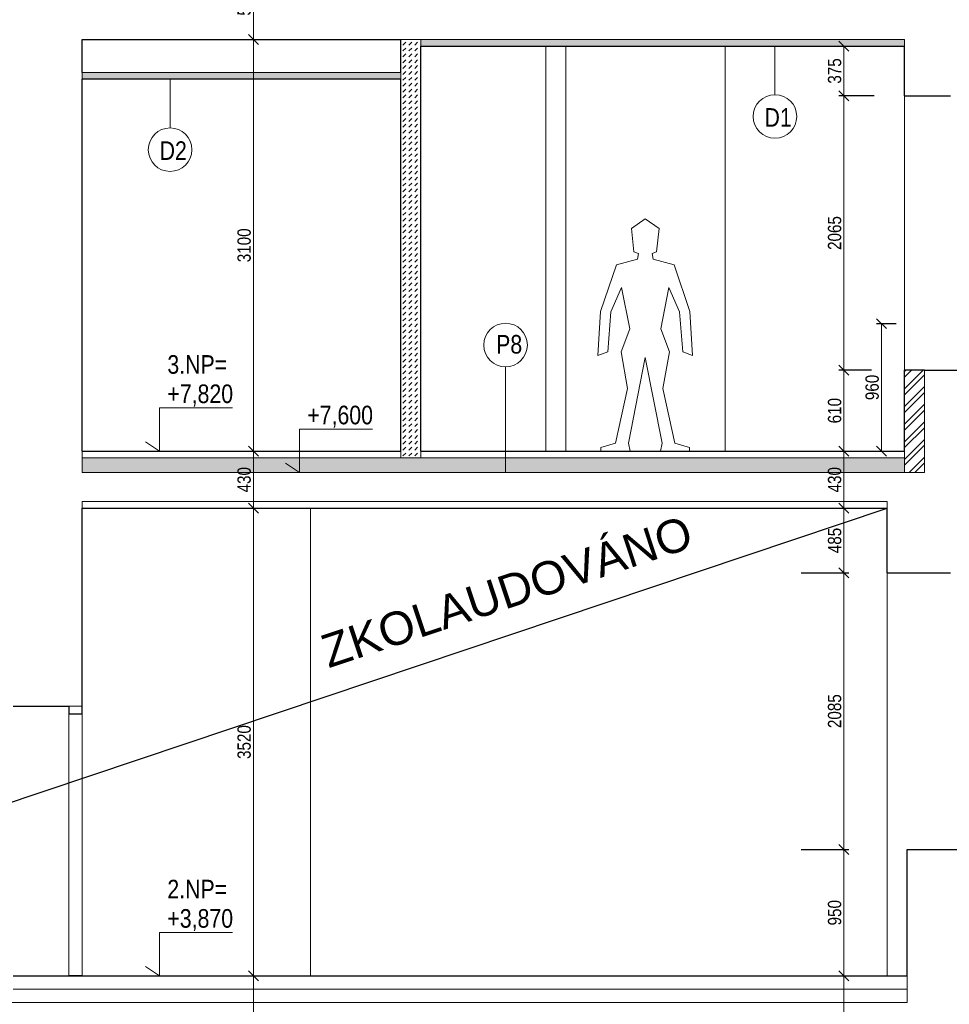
# Model space of a CAD drawing. Header units: millimetres. Extents: x -300958 to -108039, y 30118 to 292543.
# Tile 40 of 256: x -224033 to -217035, y 98314 to 105727. Entities that reach past the tile are written whole.
import ezdxf

# ---------------------------------------------------------------- set-up
doc = ezdxf.new("R2010")
doc.units = ezdxf.units.MM
doc.header["$MEASUREMENT"] = 0
doc.layers.get('0').update_dxf_attribs({"lineweight": 13})
doc.layers.get('Defpoints').update_dxf_attribs({"color": 3, "lineweight": 13})
for name, color, linetype, lineweight in [('dims', 7, 'Continuous', 9), ('ETAPY', 7, 'Continuous', 0), ('legenda', 7, 'Continuous', 13), ('Materiály', 1, 'Continuous', 13), ('navrh', 1, 'Continuous', 9), ('obklad', 8, 'Continuous', 5), ('tenka', 7, 'Continuous', 13), ('výškové kóty', 7, 'Continuous', 13), ('walls', 7, 'Continuous', 13)]:
    doc.layers.add(name, color=color, linetype=linetype, lineweight=lineweight)
doc.styles.add('GENERATED_STYLE_8', font='arial.ttf')
doc.styles.add('STYLE-0', font='ARIALN.TTF')
doc.dimstyles.new('arch', dxfattribs={"dimscale": 50, "dimtxt": 2.5, "dimasz": 2.5, "dimexe": 1.25, "dimexo": 0.9, "dimtad": 1, "dimdec": 0, "dimtxsty": 'STYLE-0', "dimblk": 'ARCHTICK', "dimcen": 2.5, "dimadec": 0, "dimazin": 0, "dimtfac": 1, "dimtdec": 0, "dimtmove": 2, "dimatfit": 3, "dimldrblk": 'ARCHTICK', "dimfxl": 0, "dimarcsym": 0})

# ---------------------------------------------------------------- blocks, each defined once
blk = doc.blocks.new('_ArchTick')
at = {"color": 0, "linetype": 'ByBlock', "flags": 128}
blk.add_lwpolyline([(-0.5, -0.5), (0.5, 0.5)], dxfattribs=at)
blk = doc.blocks.new('*D558')
at = {"layer": 'Defpoints', "color": 0, "linetype": 'Continuous'}
for p in [(-222670.1, 98528.2), (-222670.1, 97788.2), (-222273.1, 97788.2)]:
    blk.add_point(p, dxfattribs=at)
at = {"layer": 'dims', "color": 0, "linetype": 'Continuous', "lineweight": -2}
for p, q in [((-222595.1, 98528.2), (-222235.6, 98528.2)), ((-222595.1, 97788.2), (-222235.6, 97788.2))]:
    blk.add_line(p, q, dxfattribs=at)
at = {"layer": 'dims', "linetype": 'Continuous', "lineweight": 0}
blk.add_line((-222273.1, 98528.2), (-222273.1, 97788.2), dxfattribs=at)
at = {"layer": 'dims', "linetype": 'Continuous', "lineweight": 0, "xscale": 75, "yscale": 75, "zscale": 75}
for p, rotation in [((-222273.1, 98528.2), 90), ((-222273.1, 97788.2), 270)]:
    blk.add_blockref('_ArchTick', p, dxfattribs=dict(at, rotation=rotation))
at = {"layer": 'dims', "color": 0, "linetype": 'Continuous', "insert": (-222342.9, 98158.2), "char_height": 100, "attachment_point": 5, "rotation": 90, "style": 'STYLE-0'}
blk.add_mtext('740', dxfattribs=at)
blk = doc.blocks.new('*D559')
at = {"layer": 'Defpoints', "color": 0, "linetype": 'Continuous'}
for p in [(-222670.1, 102048.2), (-222670.1, 98528.2), (-222273.1, 98528.2)]:
    blk.add_point(p, dxfattribs=at)
at = {"layer": 'dims', "color": 0, "linetype": 'Continuous', "lineweight": -2}
for p, q in [((-222595.1, 102048.2), (-222235.6, 102048.2)), ((-222595.1, 98528.2), (-222235.6, 98528.2))]:
    blk.add_line(p, q, dxfattribs=at)
at = {"layer": 'dims', "linetype": 'Continuous', "lineweight": 0}
blk.add_line((-222273.1, 102048.2), (-222273.1, 98528.2), dxfattribs=at)
at = {"layer": 'dims', "linetype": 'Continuous', "lineweight": 0, "xscale": 75, "yscale": 75, "zscale": 75}
for p, rotation in [((-222273.1, 102048.2), 90), ((-222273.1, 98528.2), 270)]:
    blk.add_blockref('_ArchTick', p, dxfattribs=dict(at, rotation=rotation))
at = {"layer": 'dims', "color": 0, "linetype": 'Continuous', "insert": (-222342.9, 100288.2), "char_height": 100, "attachment_point": 5, "rotation": 90, "style": 'STYLE-0'}
blk.add_mtext('3520', dxfattribs=at)
blk = doc.blocks.new('*D560')
at = {"layer": 'Defpoints', "color": 0, "linetype": 'Continuous'}
for p in [(-222670.1, 102478.2), (-222670.1, 102048.2), (-222273.1, 102048.2)]:
    blk.add_point(p, dxfattribs=at)
at = {"layer": 'dims', "color": 0, "linetype": 'Continuous', "lineweight": -2}
for p, q in [((-222595.1, 102478.2), (-222235.6, 102478.2)), ((-222595.1, 102048.2), (-222235.6, 102048.2))]:
    blk.add_line(p, q, dxfattribs=at)
at = {"layer": 'dims', "linetype": 'Continuous', "lineweight": 0}
blk.add_line((-222273.1, 102478.2), (-222273.1, 102048.2), dxfattribs=at)
at = {"layer": 'dims', "linetype": 'Continuous', "lineweight": 0, "xscale": 75, "yscale": 75, "zscale": 75}
for p, rotation in [((-222273.1, 102478.2), 90), ((-222273.1, 102048.2), 270)]:
    blk.add_blockref('_ArchTick', p, dxfattribs=dict(at, rotation=rotation))
at = {"layer": 'dims', "color": 0, "linetype": 'Continuous', "insert": (-222342.9, 102263.2), "char_height": 100, "attachment_point": 5, "rotation": 90, "style": 'STYLE-0'}
blk.add_mtext('430', dxfattribs=at)
blk = doc.blocks.new('*D561')
at = {"layer": 'Defpoints', "color": 0, "linetype": 'Continuous'}
for p in [(-222670.1, 105578.2), (-222670.1, 102478.2), (-222273.1, 102478.2)]:
    blk.add_point(p, dxfattribs=at)
at = {"layer": 'dims', "color": 0, "linetype": 'Continuous', "lineweight": -2}
for p, q in [((-222595.1, 105578.2), (-222235.6, 105578.2)), ((-222595.1, 102478.2), (-222235.6, 102478.2))]:
    blk.add_line(p, q, dxfattribs=at)
at = {"layer": 'dims', "linetype": 'Continuous', "lineweight": 0}
blk.add_line((-222273.1, 105578.2), (-222273.1, 102478.2), dxfattribs=at)
at = {"layer": 'dims', "linetype": 'Continuous', "lineweight": 0, "xscale": 75, "yscale": 75, "zscale": 75}
for p, rotation in [((-222273.1, 105578.2), 90), ((-222273.1, 102478.2), 270)]:
    blk.add_blockref('_ArchTick', p, dxfattribs=dict(at, rotation=rotation))
at = {"layer": 'dims', "color": 0, "linetype": 'Continuous', "insert": (-222342.9, 104028.2), "char_height": 100, "attachment_point": 5, "rotation": 90, "style": 'STYLE-0'}
blk.add_mtext('3100', dxfattribs=at)
blk = doc.blocks.new('*D562')
at = {"layer": 'Defpoints', "color": 0, "linetype": 'Continuous'}
for p in [(-222670.1, 106128.2), (-222670.1, 105578.2), (-222273.1, 105578.2)]:
    blk.add_point(p, dxfattribs=at)
at = {"layer": 'dims', "color": 0, "linetype": 'Continuous', "lineweight": -2}
for p, q in [((-222595.1, 106128.2), (-222235.6, 106128.2)), ((-222595.1, 105578.2), (-222235.6, 105578.2))]:
    blk.add_line(p, q, dxfattribs=at)
at = {"layer": 'dims', "linetype": 'Continuous', "lineweight": 0}
blk.add_line((-222273.1, 106128.2), (-222273.1, 105578.2), dxfattribs=at)
at = {"layer": 'dims', "linetype": 'Continuous', "lineweight": 0, "xscale": 75, "yscale": 75, "zscale": 75}
for p, rotation in [((-222273.1, 106128.2), 90), ((-222273.1, 105578.2), 270)]:
    blk.add_blockref('_ArchTick', p, dxfattribs=dict(at, rotation=rotation))
at = {"layer": 'dims', "color": 0, "linetype": 'Continuous', "insert": (-222342.9, 105853.2), "char_height": 100, "attachment_point": 5, "rotation": 90, "style": 'STYLE-0'}
blk.add_mtext('550', dxfattribs=at)
blk = doc.blocks.new('*D811')
at = {"layer": 'Defpoints', "color": 0, "linetype": 'Continuous'}
for p in [(-218225.6, 101563.2), (-218225.6, 99478.2), (-217828.6, 99478.2)]:
    blk.add_point(p, dxfattribs=at)
at = {"layer": 'dims', "color": 0, "linetype": 'Continuous', "lineweight": -2}
for p, q in [((-218150.6, 101563.2), (-217791.1, 101563.2)), ((-218150.6, 99478.2), (-217791.1, 99478.2))]:
    blk.add_line(p, q, dxfattribs=at)
at = {"layer": 'dims', "linetype": 'Continuous', "lineweight": 0}
blk.add_line((-217828.6, 101563.2), (-217828.6, 99478.2), dxfattribs=at)
at = {"layer": 'dims', "linetype": 'Continuous', "lineweight": 0, "xscale": 75, "yscale": 75, "zscale": 75}
for p, rotation in [((-217828.6, 101563.2), 90), ((-217828.6, 99478.2), 270)]:
    blk.add_blockref('_ArchTick', p, dxfattribs=dict(at, rotation=rotation))
at = {"layer": 'dims', "color": 0, "linetype": 'Continuous', "insert": (-217898.4, 100520.7), "char_height": 100, "attachment_point": 5, "rotation": 90, "style": 'STYLE-0'}
blk.add_mtext('2085', dxfattribs=at)
blk = doc.blocks.new('*D812')
at = {"layer": 'Defpoints', "color": 0, "linetype": 'Continuous'}
for p in [(-218225.6, 99478.2), (-218225.6, 98528.2), (-217828.6, 98528.2)]:
    blk.add_point(p, dxfattribs=at)
at = {"layer": 'dims', "color": 0, "linetype": 'Continuous', "lineweight": -2}
for p, q in [((-218150.6, 99478.2), (-217791.1, 99478.2)), ((-218150.6, 98528.2), (-217791.1, 98528.2))]:
    blk.add_line(p, q, dxfattribs=at)
at = {"layer": 'dims', "linetype": 'Continuous', "lineweight": 0}
blk.add_line((-217828.6, 99478.2), (-217828.6, 98528.2), dxfattribs=at)
at = {"layer": 'dims', "linetype": 'Continuous', "lineweight": 0, "xscale": 75, "yscale": 75, "zscale": 75}
for p, rotation in [((-217828.6, 99478.2), 90), ((-217828.6, 98528.2), 270)]:
    blk.add_blockref('_ArchTick', p, dxfattribs=dict(at, rotation=rotation))
at = {"layer": 'dims', "color": 0, "linetype": 'Continuous', "insert": (-217898.4, 99003.2), "char_height": 100, "attachment_point": 5, "rotation": 90, "style": 'STYLE-0'}
blk.add_mtext('950', dxfattribs=at)
blk = doc.blocks.new('*D813')
at = {"layer": 'Defpoints', "color": 0, "linetype": 'Continuous'}
for p in [(-218225.6, 102048.2), (-218225.6, 101563.2), (-217828.6, 101563.2)]:
    blk.add_point(p, dxfattribs=at)
at = {"layer": 'dims', "color": 0, "linetype": 'Continuous', "lineweight": -2}
for p, q in [((-218150.6, 102048.2), (-217791.1, 102048.2)), ((-218150.6, 101563.2), (-217791.1, 101563.2))]:
    blk.add_line(p, q, dxfattribs=at)
at = {"layer": 'dims', "linetype": 'Continuous', "lineweight": 0}
blk.add_line((-217828.6, 102048.2), (-217828.6, 101563.2), dxfattribs=at)
at = {"layer": 'dims', "linetype": 'Continuous', "lineweight": 0, "xscale": 75, "yscale": 75, "zscale": 75}
for p, rotation in [((-217828.6, 102048.2), 90), ((-217828.6, 101563.2), 270)]:
    blk.add_blockref('_ArchTick', p, dxfattribs=dict(at, rotation=rotation))
at = {"layer": 'dims', "color": 0, "linetype": 'Continuous', "insert": (-217898.4, 101805.7), "char_height": 100, "attachment_point": 5, "rotation": 90, "style": 'STYLE-0'}
blk.add_mtext('485', dxfattribs=at)
blk = doc.blocks.new('*D814')
at = {"layer": 'Defpoints', "color": 0, "linetype": 'Continuous'}
for p in [(-218225.6, 102478.2), (-218225.6, 102048.2), (-217828.6, 102048.2)]:
    blk.add_point(p, dxfattribs=at)
at = {"layer": 'dims', "color": 0, "linetype": 'Continuous', "lineweight": -2}
for p, q in [((-218150.6, 102478.2), (-217791.1, 102478.2)), ((-218150.6, 102048.2), (-217791.1, 102048.2))]:
    blk.add_line(p, q, dxfattribs=at)
at = {"layer": 'dims', "linetype": 'Continuous', "lineweight": 0}
blk.add_line((-217828.6, 102478.2), (-217828.6, 102048.2), dxfattribs=at)
at = {"layer": 'dims', "linetype": 'Continuous', "lineweight": 0, "xscale": 75, "yscale": 75, "zscale": 75}
for p, rotation in [((-217828.6, 102478.2), 90), ((-217828.6, 102048.2), 270)]:
    blk.add_blockref('_ArchTick', p, dxfattribs=dict(at, rotation=rotation))
at = {"layer": 'dims', "color": 0, "linetype": 'Continuous', "insert": (-217898.4, 102263.2), "char_height": 100, "attachment_point": 5, "rotation": 90, "style": 'STYLE-0'}
blk.add_mtext('430', dxfattribs=at)
blk = doc.blocks.new('*D815')
at = {"layer": 'Defpoints', "color": 0, "linetype": 'Continuous'}
for p in [(-217546.4, 103088.2), (-218225.6, 102478.2), (-217828.6, 102478.2)]:
    blk.add_point(p, dxfattribs=at)
at = {"layer": 'dims', "color": 0, "linetype": 'Continuous', "lineweight": -2}
for p, q in [((-217621.4, 103088.2), (-217866.1, 103088.2)), ((-218150.6, 102478.2), (-217791.1, 102478.2))]:
    blk.add_line(p, q, dxfattribs=at)
at = {"layer": 'dims', "linetype": 'Continuous', "lineweight": 0}
blk.add_line((-217828.6, 103088.2), (-217828.6, 102478.2), dxfattribs=at)
at = {"layer": 'dims', "linetype": 'Continuous', "lineweight": 0, "xscale": 75, "yscale": 75, "zscale": 75}
for p, rotation in [((-217828.6, 103088.2), 90), ((-217828.6, 102478.2), 270)]:
    blk.add_blockref('_ArchTick', p, dxfattribs=dict(at, rotation=rotation))
at = {"layer": 'dims', "color": 0, "linetype": 'Continuous', "insert": (-217898.4, 102783.2), "char_height": 100, "attachment_point": 5, "rotation": 90, "style": 'STYLE-0'}
blk.add_mtext('610', dxfattribs=at)
blk = doc.blocks.new('*D816')
at = {"layer": 'Defpoints', "color": 0, "linetype": 'Continuous'}
for p in [(-217525.9, 105153.2), (-217828.6, 103088.2), (-217546.4, 103088.2)]:
    blk.add_point(p, dxfattribs=at)
at = {"layer": 'dims', "color": 0, "linetype": 'Continuous', "lineweight": -2}
for p, q in [((-217600.9, 105153.2), (-217866.1, 105153.2)), ((-217621.4, 103088.2), (-217866.1, 103088.2))]:
    blk.add_line(p, q, dxfattribs=at)
at = {"layer": 'dims', "linetype": 'Continuous', "lineweight": 0}
blk.add_line((-217828.6, 105153.2), (-217828.6, 103088.2), dxfattribs=at)
at = {"layer": 'dims', "linetype": 'Continuous', "lineweight": 0, "xscale": 75, "yscale": 75, "zscale": 75}
for p, rotation in [((-217828.6, 105153.2), 90), ((-217828.6, 103088.2), 270)]:
    blk.add_blockref('_ArchTick', p, dxfattribs=dict(at, rotation=rotation))
at = {"layer": 'dims', "color": 0, "linetype": 'Continuous', "insert": (-217898.4, 104120.7), "char_height": 100, "attachment_point": 5, "rotation": 90, "style": 'STYLE-0'}
blk.add_mtext('2065', dxfattribs=at)
blk = doc.blocks.new('*D817')
at = {"layer": 'Defpoints', "color": 0, "linetype": 'Continuous'}
for p in [(-218225.6, 105528.2), (-217828.6, 105153.2), (-217525.9, 105153.2)]:
    blk.add_point(p, dxfattribs=at)
at = {"layer": 'dims', "color": 0, "linetype": 'Continuous', "lineweight": -2}
for p, q in [((-218150.6, 105528.2), (-217791.1, 105528.2)), ((-217600.9, 105153.2), (-217866.1, 105153.2))]:
    blk.add_line(p, q, dxfattribs=at)
at = {"layer": 'dims', "linetype": 'Continuous', "lineweight": 0}
blk.add_line((-217828.6, 105528.2), (-217828.6, 105153.2), dxfattribs=at)
at = {"layer": 'dims', "linetype": 'Continuous', "lineweight": 0, "xscale": 75, "yscale": 75, "zscale": 75}
for p, rotation in [((-217828.6, 105528.2), 90), ((-217828.6, 105153.2), 270)]:
    blk.add_blockref('_ArchTick', p, dxfattribs=dict(at, rotation=rotation))
at = {"layer": 'dims', "color": 0, "linetype": 'Continuous', "insert": (-217898.4, 105340.7), "char_height": 100, "attachment_point": 5, "rotation": 90, "style": 'STYLE-0'}
blk.add_mtext('375', dxfattribs=at)
blk = doc.blocks.new('*D818')
at = {"layer": 'Defpoints', "color": 0, "linetype": 'Continuous'}
for p in [(-218225.6, 98528.2), (-218225.6, 97788.2), (-217828.6, 97788.2)]:
    blk.add_point(p, dxfattribs=at)
at = {"layer": 'dims', "color": 0, "linetype": 'Continuous', "lineweight": -2}
for p, q in [((-218150.6, 98528.2), (-217791.1, 98528.2)), ((-218150.6, 97788.2), (-217791.1, 97788.2))]:
    blk.add_line(p, q, dxfattribs=at)
at = {"layer": 'dims', "linetype": 'Continuous', "lineweight": 0}
blk.add_line((-217828.6, 98528.2), (-217828.6, 97788.2), dxfattribs=at)
at = {"layer": 'dims', "linetype": 'Continuous', "lineweight": 0, "xscale": 75, "yscale": 75, "zscale": 75}
for p, rotation in [((-217828.6, 98528.2), 90), ((-217828.6, 97788.2), 270)]:
    blk.add_blockref('_ArchTick', p, dxfattribs=dict(at, rotation=rotation))
at = {"layer": 'dims', "color": 0, "linetype": 'Continuous', "insert": (-217898.4, 98158.2), "char_height": 100, "attachment_point": 5, "rotation": 90, "style": 'STYLE-0'}
blk.add_mtext('740', dxfattribs=at)
blk = doc.blocks.new('*D1602')
at = {"layer": 'Defpoints', "color": 0, "linetype": 'Continuous'}
for p in [(-217361.2, 103438.2), (-217942.9, 102478.2), (-217546, 102478.2)]:
    blk.add_point(p, dxfattribs=at)
at = {"layer": 'dims', "color": 0, "linetype": 'Continuous', "lineweight": -2}
for p, q in [((-217436.2, 103438.2), (-217583.5, 103438.2)), ((-217867.9, 102478.2), (-217508.5, 102478.2))]:
    blk.add_line(p, q, dxfattribs=at)
at = {"layer": 'dims', "linetype": 'Continuous', "lineweight": 0}
blk.add_line((-217546, 103438.2), (-217546, 102478.2), dxfattribs=at)
at = {"layer": 'dims', "linetype": 'Continuous', "lineweight": 0, "xscale": 75, "yscale": 75, "zscale": 75}
for p, rotation in [((-217546, 103438.2), 90), ((-217546, 102478.2), 270)]:
    blk.add_blockref('_ArchTick', p, dxfattribs=dict(at, rotation=rotation))
at = {"layer": 'dims', "color": 0, "linetype": 'Continuous', "insert": (-217615.8, 102958.2), "char_height": 100, "attachment_point": 5, "rotation": 90, "style": 'STYLE-0'}
blk.add_mtext('960', dxfattribs=at)

msp = doc.modelspace()

# ---------------------------------------------------------------- hatches: boundary and pattern name
at = {"layer": 'Materiály', "linetype": 'Continuous'}
h = msp.add_hatch(dxfattribs=at)
h.set_pattern_fill('DASH', color=256, scale=250, angle=45, style=0)
h.paths.add_polyline_path([(-223562.6, 105328.2), (-223562.6, 105278.2), (-221162.6, 105278.2), (-221162.6, 105328.2)])
h.paths.add_polyline_path([(-221012.6, 105578.2), (-221012.6, 105528.2), (-217372.6, 105528.2), (-217372.6, 105578.2)])
h = msp.add_hatch(dxfattribs=at)
h.set_pattern_fill('DASH', color=256, scale=250, angle=45, style=0)
h.paths.add_polyline_path([(-221012.6, 105528.2), (-221012.6, 105578.2), (-221162.6, 105578.2), (-221162.6, 105328.2), (-221162.6, 105278.2), (-221162.6, 102478.2), (-221162.6, 102428.2), (-221012.6, 102428.2), (-221012.6, 102478.2)])
at = {"layer": 'Materiály', "linetype": 'Continuous', "lineweight": 0}
h = msp.add_hatch(dxfattribs=at)
h.set_pattern_fill('ANSI32', color=256, scale=250, style=0)
h.paths.add_polyline_path([(-217372.6, 102478.2), (-217372.6, 102318.2), (-217222.6, 102318.2), (-217222.6, 103088.2), (-217372.6, 103088.2)])
h = msp.add_hatch(dxfattribs=at)
h.set_pattern_fill('ANSI33', color=256, scale=150, style=0)
h.paths.add_polyline_path([(-222419, 102146.1), (-222419, 102380.3), (-222266.9, 102380.3), (-222266.9, 102146.1)], flags=9)
h.paths.add_polyline_path([(-217974.5, 102146.1), (-217974.5, 102380.3), (-217822.3, 102380.3), (-217822.3, 102146.1)], flags=9)
h.paths.add_polyline_path([(-217372.6, 102428.2), (-220437.4, 102428.2), (-220437.4, 102318.2), (-217372.6, 102318.2)])
h.paths.add_polyline_path([(-220437.4, 102428.2), (-221926.1, 102428.2), (-221926.1, 102318.2), (-220437.4, 102318.2)])
h.paths.add_polyline_path([(-221926.1, 102428.2), (-223562.6, 102428.2), (-223562.6, 102318.2), (-221926.1, 102318.2)])

# ---------------------------------------------------------------- linework, layer by layer
at = {"layer": 'ETAPY', "linetype": 'Continuous', "lineweight": 30}
msp.add_line((-227992.6, 98528.2), (-217502.6, 102048.2), dxfattribs=at)
at = {"layer": 'legenda', "linetype": 'Continuous', "lineweight": 0}
for p, q in [((-218347.7, 105162.1), (-218347.7, 105528.2)), ((-222900.8, 104912.1), (-222900.8, 105278.2)), ((-220375.3, 103113.6), (-220375.3, 102318.2))]:
    msp.add_line(p, q, dxfattribs=at)
for centre in [(-218347.7, 104998.3), (-222900.8, 104748.3), (-220375.3, 103277.4)]:
    msp.add_circle(centre, 163.8, dxfattribs=at)
at = {"layer": 'Materiály', "linetype": 'Continuous'}
for p, q in [((-221162.6, 102478.2), (-221162.6, 102428.2)), ((-221012.6, 102478.2), (-221012.6, 102428.2)), ((-223562.6, 102428.2), (-217372.6, 102428.2))]:
    msp.add_line(p, q, dxfattribs=at)
at = {"layer": 'Materiály', "linetype": 'Continuous', "lineweight": 0, "flags": 128}
msp.add_lwpolyline([(-223562.6, 102098.2), (-223562.6, 102048.2), (-217502.6, 102048.2), (-217502.6, 102098.2)], close=True, dxfattribs=at)
at = {"layer": 'navrh', "linetype": 'Continuous', "lineweight": 30}
for p, q in [((-221162.6, 105328.2), (-221162.6, 105578.2)), ((-221012.6, 102478.2), (-221012.6, 105528.2)), ((-221012.6, 105528.2), (-217372.6, 105528.2)), ((-221162.6, 105278.2), (-223562.6, 105278.2)), ((-221162.6, 102478.2), (-221162.6, 105278.2)), ((-217372.6, 102478.2), (-217372.6, 103088.2)), ((-217222.6, 103088.2), (-217372.6, 103088.2)), ((-223562.6, 102478.2), (-221162.6, 102478.2)), ((-221012.6, 102478.2), (-217372.6, 102478.2))]:
    msp.add_line(p, q, dxfattribs=at)
at = {"layer": 'navrh', "linetype": 'Continuous'}
for p, q in [((-220072.6, 105528.2), (-220072.6, 102478.2)), ((-219922.6, 105528.2), (-219922.6, 102478.2)), ((-218722.6, 105528.2), (-218722.6, 102478.2)), ((-221162.6, 105328.2), (-223562.6, 105328.2)), ((-221162.6, 105278.2), (-221162.6, 105328.2))]:
    msp.add_line(p, q, dxfattribs=at)
at = {"layer": 'obklad', "linetype": 'Continuous', "flags": 128}
for points in [[(-219323.9, 104228.2), (-219428.2, 104153.7), (-219409.8, 103980.2), (-219375, 103965.9), (-219383.2, 103923), (-219540.5, 103880.1), (-219659.6, 103528.7), (-219680.3, 103198.6), (-219606, 103226.6), (-219582.2, 103526.5), (-219502.4, 103709.7), (-219440.3, 103399.5), (-219505.7, 103226.5), (-219456.7, 102948.9), (-219547.1, 102538.2), (-219657.5, 102506.6), (-219657.5, 102478.2), (-219437.8, 102478.2), (-219451.3, 102538.2), (-219323.9, 103183.6)], [(-219323.9, 104228.2), (-219219.7, 104153.7), (-219238.1, 103980.2), (-219272.8, 103965.9), (-219264.6, 103923), (-219107.3, 103880.1), (-218988.3, 103528.7), (-218967.6, 103198.6), (-219041.8, 103226.6), (-219065.7, 103526.5), (-219145.4, 103709.7), (-219207.5, 103399.5), (-219142.2, 103226.5), (-219191.2, 102948.9), (-219100.8, 102538.2), (-218990.4, 102506.6), (-218990.4, 102478.2), (-219210, 102478.2), (-219196.5, 102538.2), (-219323.9, 103183.6)]]:
    msp.add_lwpolyline(points, dxfattribs=at)
at = {"layer": 'tenka', "linetype": 'Continuous'}
for p, q in [((-221162.6, 105578.2), (-217372.6, 105578.2)), ((-221012.6, 105528.2), (-221012.6, 105578.2)), ((-217372.6, 105528.2), (-217372.6, 105578.2)), ((-223562.6, 105278.2), (-223562.6, 105328.2)), ((-217372.6, 105153.2), (-217372.6, 102478.2)), ((-223562.6, 104558.2), (-223562.6, 102478.2)), ((-217222.6, 103088.2), (-217222.6, 102318.2)), ((-223562.6, 102478.2), (-223562.6, 102318.2)), ((-217372.6, 102478.2), (-217372.6, 102318.2)), ((-217222.6, 102318.2), (-223562.6, 102318.2)), ((-221842.6, 102048.2), (-221842.6, 98528.2)), ((-217502.6, 101563.2), (-217502.6, 98528.2)), ((-223662.6, 100558.2), (-223562.6, 100558.2)), ((-223662.6, 100498.2), (-223662.6, 98528.2)), ((-223562.6, 100498.2), (-223562.6, 98528.2)), ((-217352.6, 98328.2), (-217352.6, 98528.2)), ((-224082.6, 98428.2), (-217352.6, 98428.2)), ((-227692.6, 98328.2), (-217352.6, 98328.2))]:
    msp.add_line(p, q, dxfattribs=at)
at = {"layer": 'výškové kóty', "linetype": 'Continuous', "lineweight": 0, "flags": 128}
for points in [[(-222430.4, 102803.6), (-222979.1, 102803.6), (-222979.1, 102478.2), (-223085.5, 102548.6)], [(-221377.4, 102643.6), (-221926.1, 102643.6), (-221926.1, 102318.2), (-222032.5, 102388.6)], [(-222430.4, 98853.6), (-222979.1, 98853.6), (-222979.1, 98528.2), (-223085.5, 98598.6)]]:
    msp.add_lwpolyline(points, dxfattribs=at)
at = {"layer": 'walls', "linetype": 'Continuous', "lineweight": 30}
for p, q in [((-223562.6, 105328.2), (-223562.6, 105578.2)), ((-223562.6, 105578.2), (-221162.6, 105578.2)), ((-217372.6, 105153.2), (-217372.6, 105528.2)), ((-223562.6, 102478.2), (-223562.6, 105278.2)), ((-217372.6, 105153.2), (-217027.6, 105153.2)), ((-217222.6, 103088.2), (-216852.6, 103088.2)), ((-223562.6, 102048.2), (-217502.6, 102048.2)), ((-223562.6, 100498.2), (-223562.6, 102048.2)), ((-217502.6, 101563.2), (-217502.6, 102048.2)), ((-217502.6, 101563.2), (-217027.6, 101563.2)), ((-223562.6, 100498.2), (-223662.6, 100498.2)), ((-217352.6, 98528.2), (-217352.6, 99478.2)), ((-217352.6, 99478.2), (-216852.6, 99478.2)), ((-224082.6, 98528.2), (-217352.6, 98528.2)), ((-223562.6, 98528.2), (-223662.6, 98528.2))]:
    msp.add_line(p, q, dxfattribs=at)
at = {"layer": 'walls', "linetype": 'Continuous', "lineweight": 30, "flags": 128}
msp.add_lwpolyline([(-224082.6, 100558.2), (-223662.6, 100558.2), (-223662.6, 100498.2)], dxfattribs=at)

# ---------------------------------------------------------------- texts
at = {"layer": 'ETAPY', "linetype": 'Continuous', "lineweight": 30, "insert": (-221787, 101080.8), "char_height": 250, "width": 1917.071, "attachment_point": 1, "rotation": 18.37943, "style": 'GENERATED_STYLE_8'}
msp.add_mtext('\\A1;ZKOLAUDOVÁNO', dxfattribs=at)
at = {"layer": 'legenda', "linetype": 'Continuous', "lineweight": 0, "char_height": 140, "attachment_point": 1, "style": 'STYLE-0'}
for s, insert, width in [('D1', (-218426.4, 105061), 298.375), ('D2', (-222979.5, 104811), 298.375), ('P8', (-220446.5, 103353), 311.932)]:
    msp.add_mtext(s, dxfattribs=dict(at, insert=insert, width=width))
at = {"layer": 'výškové kóty', "linetype": 'Continuous', "lineweight": 0, "char_height": 140, "width": 1046.843, "attachment_point": 1, "style": 'STYLE-0'}
for s, insert in [('3.NP=', (-222921.3, 103201.2)), ('+7,820', (-222921.3, 102980.5)), ('+7,600', (-221868.3, 102820.5)), ('2.NP=', (-222921.3, 99251.2)), ('+3,870', (-222921.3, 99030.5))]:
    msp.add_mtext(s, dxfattribs=dict(at, insert=insert))

# ---------------------------------------------------------------- dimensions: what is measured, and where the dimension line sits
at = {"layer": 'dims', "linetype": 'Continuous'}
for base, p1, p2, picture, middle in [((-222273.1, 105578.2), (-222670.1, 106128.2), (-222670.1, 105578.2), '*D562', (-222342.9, 105853.2)), ((-222273.1, 102478.2), (-222670.1, 105578.2), (-222670.1, 102478.2), '*D561', (-222342.9, 104028.2)), ((-217828.6, 105153.2), (-218225.6, 105528.2), (-217525.9, 105153.2), '*D817', (-217898.4, 105340.7)), ((-217828.6, 103088.2), (-217525.9, 105153.2), (-217546.4, 103088.2), '*D816', (-217898.4, 104120.7)), ((-217546, 102478.2), (-217361.2, 103438.2), (-217942.9, 102478.2), '*D1602', (-217615.8, 102958.2)), ((-217828.6, 102478.2), (-217546.4, 103088.2), (-218225.6, 102478.2), '*D815', (-217898.4, 102783.2)), ((-222273.1, 102048.2), (-222670.1, 102478.2), (-222670.1, 102048.2), '*D560', (-222342.9, 102263.2)), ((-217828.6, 102048.2), (-218225.6, 102478.2), (-218225.6, 102048.2), '*D814', (-217898.4, 102263.2)), ((-222273.1, 98528.2), (-222670.1, 102048.2), (-222670.1, 98528.2), '*D559', (-222342.9, 100288.2)), ((-217828.6, 101563.2), (-218225.6, 102048.2), (-218225.6, 101563.2), '*D813', (-217898.4, 101805.7)), ((-217828.6, 99478.2), (-218225.6, 101563.2), (-218225.6, 99478.2), '*D811', (-217898.4, 100520.7)), ((-217828.6, 98528.2), (-218225.6, 99478.2), (-218225.6, 98528.2), '*D812', (-217898.4, 99003.2)), ((-222273.1, 97788.2), (-222670.1, 98528.2), (-222670.1, 97788.2), '*D558', (-222342.9, 98158.2)), ((-217828.6, 97788.2), (-218225.6, 98528.2), (-218225.6, 97788.2), '*D818', (-217898.4, 98158.2))]:
    dim = msp.add_linear_dim(base=base, p1=p1, p2=p2, angle=90, dimstyle='arch', override={"dimtxt": 2, "dimasz": 1.5, "dimexe": 0.75, "dimexo": 1.5, "dimgap": 0.375, "dimcen": 0.05, "dimclrd": 256, "dimlwd": 0}, dxfattribs=at)
    dim.commit()
    dim.dimension.update_dxf_attribs({"geometry": picture, "text_midpoint": middle})

doc.saveas('drawing.dxf')
